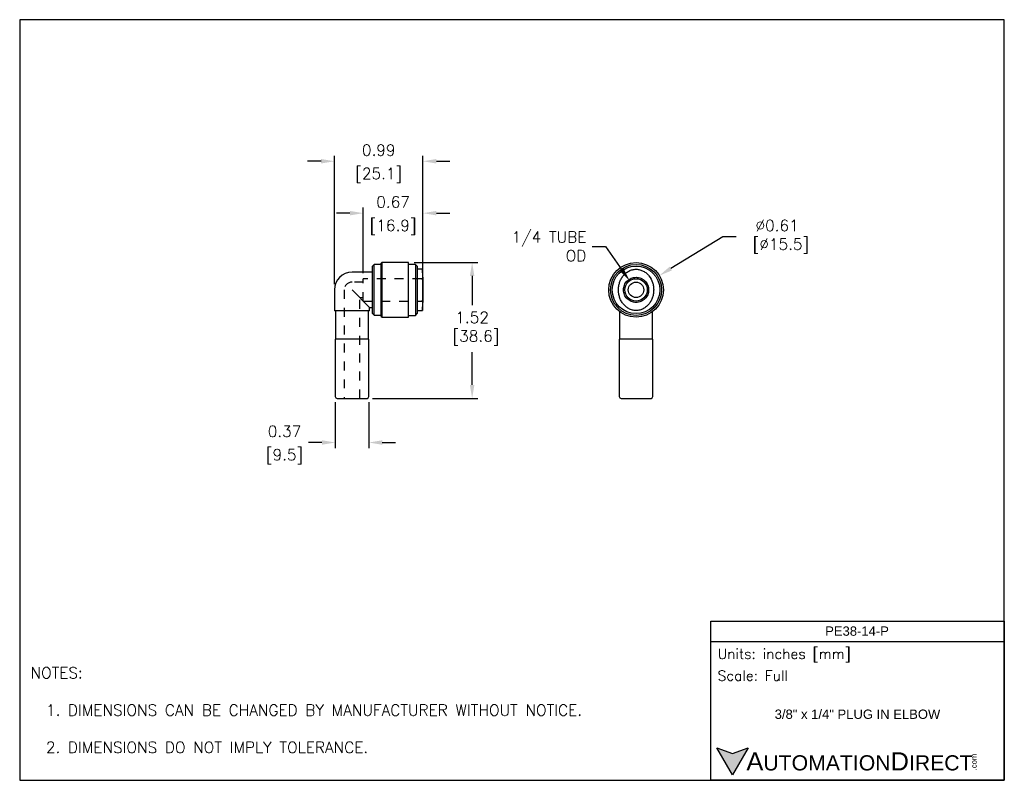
# Model space of a CAD drawing. Extents: x 886.4 to 897.4, y -8.5 to 0.
import ezdxf

# ---------------------------------------------------------------- set-up
doc = ezdxf.new("R2010")
doc.units = 0
doc.header["$LTSCALE"] = 0.25
doc.header["$MEASUREMENT"] = 0
doc.linetypes.add('HIDDEN', pattern=[0.375, 0.25, -0.125])
doc.layers.get('0').update_dxf_attribs({"linetype": 'CONTINUOUS'})
doc.layers.get('DEFPOINTS').update_dxf_attribs({"linetype": 'CONTINUOUS'})
for name, color, linetype in [('DIMENSIONS', 140, 'CONTINUOUS'), ('HIDDEN', 102, 'HIDDEN'), ('TEXT', 140, 'CONTINUOUS')]:
    doc.layers.add(name, color=color, linetype=linetype)
doc.styles.add('ROMANS', font='romans.shx')
doc.styles.get("Standard").update_dxf_attribs({"font": 'romans.shx'})
doc.styles.add('型式1', font='txt')
doc.dimstyles.get("Standard").update_dxf_attribs({"dimtxt": 0.125, "dimasz": 0.15, "dimexe": 0.0625, "dimexo": 0.0625, "dimgap": 0.0625, "dimtad": 0, "dimtih": 1, "dimtoh": 1, "dimzin": 0, "dimdsep": 46, "dimtxsty": 'Standard', "dimcen": 0, "dimclrd": 256, "dimclre": 256, "dimclrt": 256, "dimadec": 0, "dimazin": 0, "dimtfac": 1, "dimtofl": 0, "dimtmove": 0, "dimatfit": 3, "dimfxl": 1, "dimtolj": 1, "dimtzin": 0, "dimarcsym": 0})

# ---------------------------------------------------------------- blocks, each defined once
blk = doc.blocks.new('*D8')
at = {"layer": 'DEFPOINTS', "color": 0, "transparency": 16777216}
for p in [(890.769, -2.748), (890.307, -4.266), (891.481, -4.266)]:
    blk.add_point(p, dxfattribs=at)
at = {"layer": 'DIMENSIONS', "lineweight": -2, "transparency": 16777216}
for p, q in [((890.832, -2.748), (891.543, -2.748)), ((891.481, -2.898), (891.481, -3.224)), ((891.481, -4.116), (891.481, -3.748)), ((890.369, -4.266), (891.543, -4.266))]:
    blk.add_line(p, q, dxfattribs=at)
at = {"layer": 'DIMENSIONS', "transparency": 16777216}
for points in [[(891.456, -2.898), (891.506, -2.898), (891.481, -2.748)], [(891.456, -4.116), (891.506, -4.116), (891.481, -4.266)]]:
    blk.add_solid(points, dxfattribs=at)
at = {"layer": 'DIMENSIONS', "transparency": 16777216, "insert": (891.481, -3.486), "char_height": 0.125, "attachment_point": 5}
blk.add_mtext('\\A1;1.52\\P [38.6]', dxfattribs=at)
blk = doc.blocks.new('*D9')
at = {"layer": 'DEFPOINTS', "color": 0, "transparency": 16777216}
for p in [(890.931, -2.196), (890.265, -2.928), (890.931, -2.913)]:
    blk.add_point(p, dxfattribs=at)
at = {"layer": 'DIMENSIONS', "lineweight": -2, "transparency": 16777216}
for p, q in [((890.115, -2.196), (889.965, -2.196)), ((890.265, -2.866), (890.265, -2.134)), ((890.931, -2.851), (890.931, -2.134)), ((891.081, -2.196), (891.231, -2.196))]:
    blk.add_line(p, q, dxfattribs=at)
at = {"layer": 'DIMENSIONS', "transparency": 16777216}
for points in [[(890.115, -2.171), (890.115, -2.221), (890.265, -2.196)], [(891.081, -2.171), (891.081, -2.221), (890.931, -2.196)]]:
    blk.add_solid(points, dxfattribs=at)
at = {"layer": 'DIMENSIONS', "transparency": 16777216, "char_height": 0.125, "attachment_point": 5}
for s, insert in [('\\A1;0.67', (890.598, -2.071)), ('\\A1;[16.9]', (890.598, -2.354))]:
    blk.add_mtext(s, dxfattribs=dict(at, insert=insert))
blk = doc.blocks.new('*D11')
at = {"layer": 'DEFPOINTS', "color": 0, "transparency": 16777216}
for p in [(890.931, -1.616), (890.931, -2.917), (889.943, -3.053)]:
    blk.add_point(p, dxfattribs=at)
at = {"layer": 'DIMENSIONS', "lineweight": -2, "transparency": 16777216}
for p, q in [((889.793, -1.616), (889.643, -1.616)), ((889.943, -2.991), (889.943, -1.554)), ((890.931, -2.855), (890.931, -1.554)), ((891.081, -1.616), (891.231, -1.616))]:
    blk.add_line(p, q, dxfattribs=at)
at = {"layer": 'DIMENSIONS', "transparency": 16777216}
for points in [[(889.793, -1.591), (889.793, -1.641), (889.943, -1.616)], [(891.081, -1.591), (891.081, -1.641), (890.931, -1.616)]]:
    blk.add_solid(points, dxfattribs=at)
at = {"layer": 'DIMENSIONS', "transparency": 16777216, "char_height": 0.125, "attachment_point": 5}
for s, insert in [('\\A1;0.99', (890.437, -1.491)), ('\\A1;[25.1]', (890.437, -1.774))]:
    blk.add_mtext(s, dxfattribs=dict(at, insert=insert))
blk = doc.blocks.new('*D12')
at = {"layer": 'DEFPOINTS', "color": 0, "transparency": 16777216}
for p in [(889.952, -4.246), (890.326, -4.246), (889.952, -4.759)]:
    blk.add_point(p, dxfattribs=at)
at = {"layer": 'DIMENSIONS', "lineweight": -2, "transparency": 16777216}
for p, q in [((889.952, -4.309), (889.952, -4.821)), ((890.326, -4.309), (890.326, -4.821)), ((889.802, -4.759), (889.652, -4.759)), ((890.476, -4.759), (890.626, -4.759))]:
    blk.add_line(p, q, dxfattribs=at)
at = {"layer": 'DIMENSIONS', "transparency": 16777216}
for points in [[(889.802, -4.734), (889.802, -4.784), (889.952, -4.759)], [(890.476, -4.734), (890.476, -4.784), (890.326, -4.759)]]:
    blk.add_solid(points, dxfattribs=at)
at = {"layer": 'DIMENSIONS', "transparency": 16777216, "char_height": 0.125, "attachment_point": 5}
for s, insert in [('\\A1;0.37', (889.385, -4.634)), ('\\A1;[9.5]', (889.385, -4.916))]:
    blk.add_mtext(s, dxfattribs=dict(at, insert=insert))
blk = doc.blocks.new('*D13')
at = {"layer": 'DEFPOINTS', "color": 0, "transparency": 16777216}
for p in [(893.24, -2.951), (893.384, -3.155)]:
    blk.add_point(p, dxfattribs=at)
at = {"layer": 'DIMENSIONS', "lineweight": -2, "transparency": 16777216}
for p, q in [((892.82, -2.567), (892.97, -2.567)), ((892.97, -2.567), (893.154, -2.828))]:
    blk.add_line(p, q, dxfattribs=at)
at = {"layer": 'DIMENSIONS', "transparency": 16777216}
blk.add_solid([(893.174, -2.814), (893.133, -2.843), (893.24, -2.951)], dxfattribs=at)
at = {"layer": 'DIMENSIONS', "transparency": 16777216, "insert": (892.757, -2.567), "char_height": 0.125, "attachment_point": 6}
blk.add_mtext('\\A1;1/4 TUBE\\POD', dxfattribs=at)
blk = doc.blocks.new('*D14')
at = {"layer": 'DEFPOINTS', "color": 0, "transparency": 16777216}
for p in [(893.572, -2.894), (893.052, -3.213)]:
    blk.add_point(p, dxfattribs=at)
at = {"layer": 'DIMENSIONS', "lineweight": -2, "transparency": 16777216}
for p, q in [((894.28, -2.459), (893.7, -2.815)), ((894.43, -2.459), (894.28, -2.459))]:
    blk.add_line(p, q, dxfattribs=at)
at = {"layer": 'DIMENSIONS', "transparency": 16777216}
blk.add_solid([(893.687, -2.794), (893.713, -2.836), (893.572, -2.894)], dxfattribs=at)
at = {"layer": 'DIMENSIONS', "transparency": 16777216, "insert": (894.888, -2.459), "char_height": 0.125, "attachment_point": 5}
blk.add_mtext('\\A1;∅0.61\\P [∅15.5]', dxfattribs=at)

msp = doc.modelspace()

# ---------------------------------------------------------------- hatches: boundary and pattern name
at = {"layer": 'TEXT'}
msp.add_hatch(color=256, dxfattribs=at).paths.add_polyline_path([(894.566, -8.171), (894.391, -8.235), (894.216, -8.171), (894.391, -8.474)])

# ---------------------------------------------------------------- linework, layer by layer
for p, q in [((890.474, -2.748), (890.466, -2.756)), ((890.769, -2.748), (890.474, -2.748)), ((890.474, -3.358), (890.474, -2.748)), ((890.769, -3.358), (890.769, -2.748)), ((890.368, -2.856), (890.139, -2.856)), ((890.387, -2.77), (890.368, -2.789)), ((890.368, -3.317), (890.368, -2.789)), ((890.466, -2.77), (890.387, -2.77)), ((890.387, -3.337), (890.387, -2.77)), ((890.466, -3.351), (890.466, -2.756)), ((890.848, -2.768), (890.769, -2.768)), ((890.868, -2.788), (890.848, -2.768)), ((890.848, -2.768), (890.848, -3.339)), ((890.868, -2.788), (890.868, -3.319)), ((890.926, -2.823), (890.868, -2.823)), ((890.931, -2.913), (890.926, -2.822)), ((890.931, -2.913), (890.931, -3.194)), ((889.943, -3.053), (889.943, -3.289)), ((890.336, -3.25), (890.139, -3.053)), ((890.336, -3.289), (889.943, -3.289)), ((889.954, -3.289), (889.954, -3.604)), ((890.324, -3.604), (890.324, -3.289)), ((890.336, -3.25), (890.368, -3.25)), ((890.336, -3.289), (890.336, -3.25)), ((890.868, -3.284), (890.926, -3.284)), ((890.926, -3.284), (890.931, -3.193)), ((893.115, -3.286), (893.115, -3.289)), ((893.119, -3.289), (893.115, -3.289)), ((893.127, -3.296), (893.127, -3.604)), ((893.497, -3.604), (893.497, -3.296)), ((893.509, -3.289), (893.505, -3.289)), ((893.509, -3.289), (893.509, -3.286)), ((890.368, -3.317), (890.387, -3.337)), ((890.387, -3.337), (890.466, -3.337)), ((890.466, -3.351), (890.474, -3.358)), ((890.474, -3.358), (890.769, -3.358)), ((890.769, -3.339), (890.848, -3.339)), ((890.848, -3.339), (890.868, -3.319)), ((889.952, -3.604), (889.952, -4.246)), ((890.326, -3.604), (889.952, -3.604)), ((890.326, -4.246), (890.326, -3.604)), ((893.125, -3.604), (893.125, -4.246)), ((893.499, -3.604), (893.125, -3.604)), ((893.499, -4.246), (893.499, -3.604))]:
    msp.add_line(p, q)
for radius in [0.305, 0.285, 0.266, 0.125, 0.0866]:
    msp.add_circle((893.312, -3.053), radius)
for centre, radius, start, end in [((890.139, -3.053), 0.197, 90, 180), ((889.972, -4.246), 0.0197, 180, 270), ((890.307, -4.246), 0.0197, 270, 360), ((893.145, -4.246), 0.0197, 180, 270), ((893.48, -4.246), 0.0197, 270, 0)]:
    msp.add_arc(centre, radius, start, end)
for points, knots in [([(890.926, -2.823), (890.926, -2.823), (890.926, -2.823), (890.926, -2.824), (890.926, -2.826), (890.926, -2.832), (890.926, -2.844), (890.926, -2.86), (890.926, -2.881), (890.926, -2.906), (890.926, -2.93), (890.926, -2.952), (890.926, -2.969), (890.926, -2.988), (890.926, -3.007), (890.926, -3.027), (890.926, -3.049), (890.926, -3.07), (890.926, -3.092), (890.926, -3.114), (890.926, -3.135), (890.926, -3.157), (890.926, -3.177), (890.926, -3.196), (890.926, -3.213), (890.926, -3.229), (890.926, -3.244), (890.926, -3.257), (890.926, -3.267), (890.926, -3.275), (890.926, -3.282), (890.926, -3.283), (890.926, -3.284)], [0, 0, 0, 0, 0.000046, 0.02257, 0.045463, 0.08724, 0.130136, 0.17381, 0.218512, 0.267251, 0.317077, 0.344926, 0.372935, 0.401425, 0.430072, 0.461425, 0.492975, 0.525137, 0.557508, 0.59058, 0.623891, 0.657995, 0.692392, 0.723771, 0.755416, 0.787984, 0.820911, 0.855143, 0.889886, 0.913429, 0.956088, 1, 1, 1, 1]), ([(893.312, -3.284), (893.326, -3.284), (893.34, -3.282), (893.361, -3.277), (893.367, -3.275), (893.38, -3.269), (893.387, -3.267), (893.399, -3.26), (893.405, -3.256), (893.417, -3.249), (893.422, -3.244), (893.438, -3.231), (893.448, -3.221), (893.466, -3.199), (893.473, -3.187), (893.486, -3.162), (893.492, -3.149), (893.5, -3.122), (893.504, -3.109), (893.508, -3.081), (893.509, -3.067), (893.509, -3.039), (893.508, -3.025), (893.504, -2.998), (893.5, -2.984), (893.487, -2.944), (893.474, -2.919), (893.448, -2.886), (893.439, -2.876), (893.423, -2.862), (893.417, -2.858), (893.406, -2.85), (893.399, -2.847), (893.381, -2.837), (893.368, -2.832), (893.348, -2.827), (893.341, -2.825), (893.327, -2.823), (893.313, -2.823), (893.299, -2.823), (893.285, -2.825), (893.278, -2.826), (893.257, -2.831), (893.244, -2.836), (893.219, -2.85), (893.208, -2.857), (893.186, -2.876), (893.177, -2.886), (893.159, -2.908), (893.152, -2.92), (893.138, -2.944), (893.133, -2.957), (893.124, -2.984), (893.121, -2.998), (893.116, -3.025), (893.115, -3.039), (893.115, -3.067), (893.116, -3.081), (893.121, -3.109), (893.124, -3.123), (893.133, -3.149), (893.138, -3.162), (893.151, -3.187), (893.159, -3.199), (893.176, -3.22), (893.186, -3.23), (893.202, -3.244), (893.208, -3.248), (893.219, -3.256), (893.225, -3.26), (893.237, -3.266), (893.244, -3.269), (893.257, -3.274), (893.264, -3.277), (893.284, -3.282), (893.298, -3.284), (893.312, -3.284)], [0, 0, 0, 0, 0.03125, 0.03125, 0.046875, 0.046875, 0.0625, 0.0625, 0.078125, 0.078125, 0.09375, 0.09375, 0.125, 0.125, 0.15625, 0.15625, 0.1875, 0.1875, 0.21875, 0.21875, 0.25, 0.25, 0.28125, 0.28125, 0.3125, 0.3125, 0.375, 0.375, 0.40625, 0.40625, 0.421875, 0.421875, 0.4375, 0.4375, 0.46875, 0.46875, 0.484375, 0.484375, 0.5, 0.515625, 0.515625, 0.53125, 0.53125, 0.5625, 0.5625, 0.59375, 0.59375, 0.625, 0.625, 0.65625, 0.65625, 0.6875, 0.6875, 0.71875, 0.71875, 0.75, 0.75, 0.78125, 0.78125, 0.8125, 0.8125, 0.84375, 0.84375, 0.875, 0.875, 0.90625, 0.90625, 0.921875, 0.921875, 0.9375, 0.9375, 0.953125, 0.953125, 0.96875, 0.96875, 1, 1, 1, 1]), ([(890.931, -2.96), (890.931, -2.959), (890.931, -2.951), (890.931, -2.942), (890.931, -2.934), (890.931, -2.928), (890.931, -2.923), (890.931, -2.919), (890.931, -2.918), (890.931, -2.917)], [0, 0, 0, 0, 0.063562, 0.345721, 0.489494, 0.628328, 0.768134, 0.910994, 1, 1, 1, 1]), ([(893.312, -3.194), (893.322, -3.194), (893.331, -3.193), (893.349, -3.189), (893.358, -3.187), (893.375, -3.18), (893.383, -3.175), (893.398, -3.165), (893.405, -3.159), (893.418, -3.146), (893.424, -3.139), (893.434, -3.124), (893.439, -3.116), (893.446, -3.099), (893.449, -3.09), (893.452, -3.072), (893.453, -3.063), (893.453, -3.044), (893.452, -3.035), (893.449, -3.017), (893.446, -3.008), (893.439, -2.991), (893.434, -2.983), (893.424, -2.968), (893.418, -2.96), (893.405, -2.947), (893.398, -2.941), (893.383, -2.931), (893.375, -2.927), (893.358, -2.92), (893.349, -2.917), (893.331, -2.913), (893.322, -2.913), (893.303, -2.913), (893.294, -2.913), (893.276, -2.917), (893.267, -2.92), (893.25, -2.927), (893.242, -2.931), (893.226, -2.941), (893.219, -2.947), (893.206, -2.96), (893.2, -2.968), (893.19, -2.983), (893.186, -2.991), (893.179, -3.008), (893.176, -3.017), (893.172, -3.035), (893.172, -3.044), (893.172, -3.063), (893.172, -3.072), (893.176, -3.09), (893.179, -3.099), (893.186, -3.116), (893.19, -3.124), (893.2, -3.139), (893.206, -3.146), (893.219, -3.159), (893.226, -3.165), (893.242, -3.175), (893.25, -3.18), (893.267, -3.187), (893.276, -3.189), (893.294, -3.193), (893.303, -3.194), (893.312, -3.194)], [0, 0, 0, 0, 0.03125, 0.03125, 0.0625, 0.0625, 0.09375, 0.09375, 0.125, 0.125, 0.15625, 0.15625, 0.1875, 0.1875, 0.21875, 0.21875, 0.25, 0.25, 0.28125, 0.28125, 0.3125, 0.3125, 0.34375, 0.34375, 0.375, 0.375, 0.40625, 0.40625, 0.4375, 0.4375, 0.46875, 0.46875, 0.5, 0.5, 0.53125, 0.53125, 0.5625, 0.5625, 0.59375, 0.59375, 0.625, 0.625, 0.65625, 0.65625, 0.6875, 0.6875, 0.71875, 0.71875, 0.75, 0.75, 0.78125, 0.78125, 0.8125, 0.8125, 0.84375, 0.84375, 0.875, 0.875, 0.90625, 0.90625, 0.9375, 0.9375, 0.96875, 0.96875, 1, 1, 1, 1]), ([(890.931, -3.15), (890.931, -3.15), (890.931, -3.147), (890.931, -3.141), (890.931, -3.128), (890.931, -3.114), (890.931, -3.104), (890.931, -3.1)], [0, 0, 0, 0, 0.0139628, 0.2167799, 0.4124281, 0.8103557, 1, 1, 1, 1]), ([(889.972, -4.266), (889.972, -4.266), (890.047, -4.266), (890.232, -4.266), (890.307, -4.266), (890.307, -4.266)], [0, 0, 0, 0, 0.5, 0.5, 1, 1, 1, 1]), ([(893.145, -4.266), (893.145, -4.266), (893.22, -4.266), (893.405, -4.266), (893.48, -4.266), (893.48, -4.266)], [0, 0, 0, 0, 0.5, 0.5, 1, 1, 1, 1])]:
    msp.add_open_spline(points, degree=3, knots=knots)
at = {"layer": 'DEFPOINTS'}
msp.add_lwpolyline([(897.426, -0.034), (886.426, -0.034), (886.426, -8.534), (897.426, -8.534)], close=True, dxfattribs=at)
at = {"layer": 'HIDDEN'}
for p, q in [((890.265, -2.967), (890.139, -2.967)), ((890.265, -3.178), (890.265, -2.928)), ((890.915, -2.928), (890.265, -2.928)), ((890.053, -3.053), (890.053, -4.266)), ((890.226, -3.14), (890.265, -3.14)), ((890.226, -4.266), (890.226, -3.14)), ((890.265, -3.178), (890.915, -3.178))]:
    msp.add_line(p, q, dxfattribs=at)
for centre, radius, start, end in [((890.139, -3.053), 0.0866, 90, 180), ((890.915, -2.913), 0.0157, 270, 0), ((890.915, -3.194), 0.0157, 0, 90)]:
    msp.add_arc(centre, radius, start, end, dxfattribs=at)
at = {"layer": 'TEXT'}
msp.add_line((894.146, -6.982), (897.426, -6.982), dxfattribs=at)
for points in [[(894.146, -8.534), (894.146, -6.756), (897.426, -6.756), (897.426, -8.534)], [(894.566, -8.171), (894.391, -8.474), (894.216, -8.171), (894.391, -8.235)]]:
    msp.add_lwpolyline(points, close=True, dxfattribs=at)

# ---------------------------------------------------------------- texts
for s, insert, char_height, width, attachment_point, style in [('{\\fArial|b0|i0|c0|p34;\\H0.83333x;PE38-14-P}', (895.781, -6.867), 0.125, 2.20085, 5, 'ROMANS'), (' Units: inches [mm]', (894.146, -7.139), 0.11304, 3.27984, 4, 'ROMANS'), (' Scale: Full', (894.146, -7.365), 0.11304, 3.27984, 4, 'ROMANS'), ('{\\fArial|b0|i0|c0|p34;     \\H1.2x;A\\H0.8333x;UTOMATION\\H1.2x;D\\H0.8333x;IRECT}', (894.216, -8.323), 0.16956, 2.8723, 4, '型式1')]:
    msp.add_mtext(s, dxfattribs=dict(at, insert=insert, char_height=char_height, width=width, attachment_point=attachment_point, style=style))
at = {"layer": 'TEXT', "insert": (886.548, -7.27), "char_height": 0.125, "attachment_point": 1, "style": 'ROMANS'}
msp.add_mtext_dynamic_manual_height_columns('NOTES:\\P\\P  1. DIMENSIONS CAN BE CHANGED BY MANUFACTURER WITHOUT NOTICE.\\P\\P  2. DIMENSIONS DO NOT IMPLY TOLERANCE.', width=7.45021, gutter_width=1.75, heights=[0], dxfattribs=at)
at = {"layer": 'TEXT', "insert": (895.786, -7.796), "char_height": 0.125, "width": 2.62045, "attachment_point": 5}
msp.add_mtext('\\A1;{\\fArial|b0|i0|c0|p34;\\H0.83333x;3/8" x 1/4" PLUG IN ELBOW}', dxfattribs=at)
at = {"layer": 'TEXT', "insert": (897.056, -8.422), "char_height": 0.06104, "width": 0.18089, "attachment_point": 1, "rotation": 90, "style": '型式1'}
msp.add_mtext('{\\fArial|b0|i0|c0|p34;.com}', dxfattribs=at)

# ---------------------------------------------------------------- dimensions: what is measured, and where the dimension line sits
at = {"layer": 'DIMENSIONS'}
for base, p1, p2, picture, middle in [((890.931, -1.616), (889.943, -3.053), (890.931, -2.917), '*D11', (890.437, -1.616)), ((890.931, -2.196), (890.265, -2.928), (890.931, -2.913), '*D9', (890.598, -2.196)), ((889.952, -4.759), (890.326, -4.246), (889.952, -4.246), '*D12', (889.385, -4.759))]:
    dim = msp.add_linear_dim(base=base, p1=p1, p2=p2, dimstyle='Standard', override={"dimpost": '\\X'}, dxfattribs=at)
    dim.commit()
    dim.dimension.update_dxf_attribs({"geometry": picture, "text_midpoint": middle})
dim = msp.add_diameter_dim_2p(p1=(893.384, -3.155), p2=(893.24, -2.951), text='1/4 TUBE\\POD', dimstyle='Standard', override={"dimpost": '\\X'}, dxfattribs=at)
dim.commit()
dim.dimension.update_dxf_attribs({"geometry": '*D13', "text_midpoint": (892.302, -2.567), "dimtype": 163})
dim = msp.add_diameter_dim_2p(p1=(893.052, -3.213), p2=(893.572, -2.894), dimstyle='Standard', override={"dimpost": '\\X'}, dxfattribs=at)
dim.commit()
dim.dimension.update_dxf_attribs({"geometry": '*D14', "text_midpoint": (894.888, -2.459), "dimtype": 163})
dim = msp.add_linear_dim(base=(891.481, -4.266), p1=(890.769, -2.748), p2=(890.307, -4.266), angle=90, dimstyle='Standard', override={"dimpost": '\\X'}, dxfattribs=at)
dim.commit()
dim.dimension.update_dxf_attribs({"geometry": '*D8', "text_midpoint": (891.481, -3.486), "dimtype": 160})

doc.saveas('drawing.dxf')
